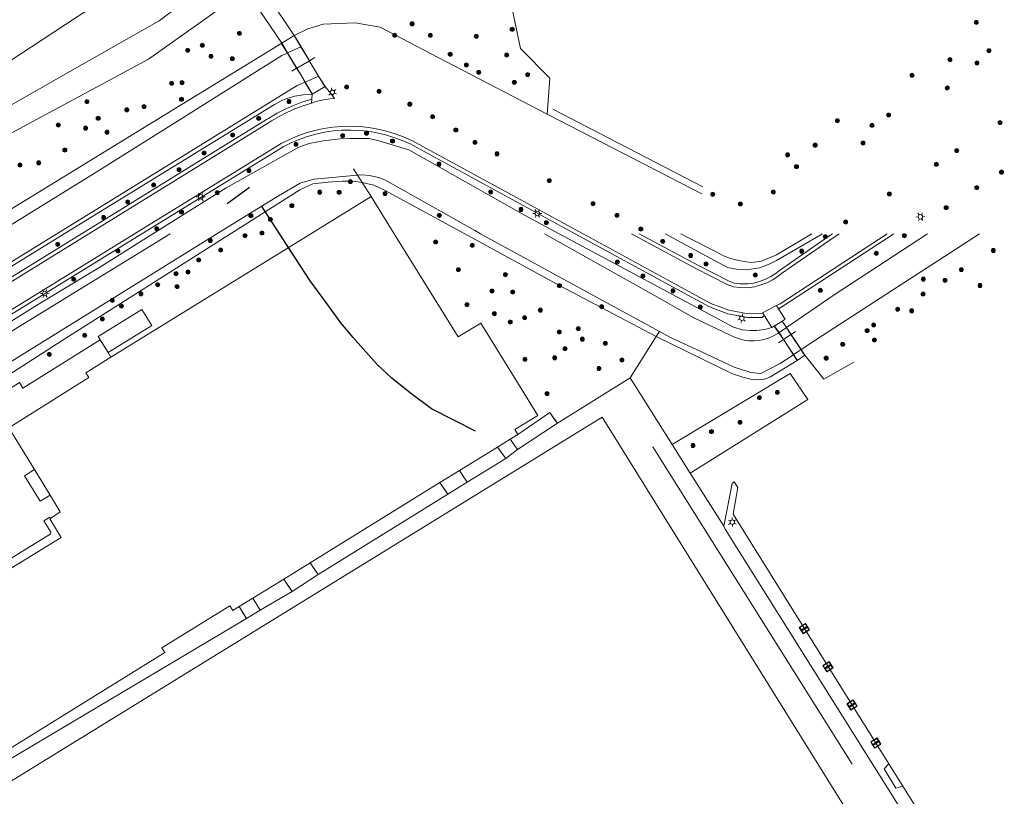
# Model space of a CAD drawing. Header units: metres. Extents: x 89872 to 94585, y 463299 to 469000.
# Tile 41 of 256: x 91341 to 91473, y 463964 to 464068. Entities that reach past the tile are written whole.
import ezdxf

# ---------------------------------------------------------------- set-up
doc = ezdxf.new("R2010")
doc.units = ezdxf.units.M
doc.linetypes.add('HIDDEN', pattern=[9.525, 6.35, -3.175])
doc.layers.get('0').update_dxf_attribs({"linetype": 'CONTINUOUS'})
for name, color, linetype, lineweight in [('B-WE-BV-LEUNING-G', 251, 'CONTINUOUS', 13), ('B-WE-GK-BESCHOEIING-G', 251, 'CONTINUOUS', 13), ('B-WE-GR-BEPLANTING_CULTUUR-G', 251, 'CONTINUOUS', 13), ('B-WE-GR-BOOM-S', 251, 'CONTINUOUS', 13), ('B-WE-IE-MEUBILAIR_WEGMEUBILAIR_SPEELVOORZIENING-G', 251, 'CONTINUOUS', 13), ('B-WE-IE-MEUBILAIR_WEGMEUBILAIR_VLAGGENMAST-S', 251, 'CONTINUOUS', 13), ('B-WE-IE-TERREINAFSCHEIDING-G', 251, 'CONTINUOUS', 13), ('B-WE-IE-TERREINAFSCHEIDING_KUNSTMATIG_HEKWERK-G', 251, 'CONTINUOUS', 13), ('B-WE-KL-ET_LS_OV_LICHTMAST-S', 251, 'CONTINUOUS', 13), ('B-WE-KW-KUNSTWERK-GV', 251, 'CONTINUOUS', 13), ('B-WE-OG-TOPOGRAFIE_BEBOUWING-GV', 251, 'CONTINUOUS', 13), ('B-WE-OG-TOPOGRAFIE_BEBOUWING_LUIFEL-GV', 251, 'CONTINUOUS', 13), ('B-WE-OG-TOPOGRAFIE_WATER-GV', 251, 'CONTINUOUS', 13), ('B-WE-VH-VERHARDING-GV', 251, 'CONTINUOUS', 13), ('Percelen', 10, 'HIDDEN', 25)]:
    doc.layers.add(name, color=color, linetype=linetype, lineweight=lineweight)

# ---------------------------------------------------------------- blocks, each defined once
blk = doc.blocks.new('Q_BOOM')
for radius in [0.27, 0.18, 0.09]:
    blk.add_circle((0, 0), radius)
blk = doc.blocks.new('Q_LICHTMAST')
for points in [[(-0.26, 0.15), (-0.52, 0.3)], [(0, 0.3), (0, 0.6)], [(0.26, 0.15), (0.52, 0.3)], [(-0.26, -0.15), (-0.52, -0.3)], [(0, -0.3), (0, -0.6)], [(0.26, -0.15), (0.52, -0.3)]]:
    blk.add_lwpolyline(points)
blk.add_circle((0, 0), 0.3)
blk = doc.blocks.new('LDN_BLOK2_AUTOCAD_OD_1_FMEBLOCK4')
at = {"layer": 'B-WE-OG-TOPOGRAFIE_WATER-GV'}
blk.add_lwpolyline([(96.24, -62.97), (81.77, -71.84), (54.58, -88.49)], dxfattribs=at)
blk = doc.blocks.new('LDN_BLOK5_AUTOCAD_OD_1_FMEBLOCK29')
at = {"layer": 'B-WE-OG-TOPOGRAFIE_WATER-GV'}
for points in [[(-9.68, 21.75), (-16.58, 17.42), (-25.35, 12.12), (-49.45, -2.98), (-61.96, -10.48), (-70.73, -16.27), (-71.81, -17.15), (-72.37, -17.73), (-72.84, -18.81), (-73.19, -19.97), (-73.13, -20.67), (-72.44, -21.75)], [(73.19, 9.21), (72.24, 8.94), (71.19, 8.82), (70.27, 8.82), (69.25, 8.91), (68.03, 9.24), (44.71, 21.75)]]:
    blk.add_lwpolyline(points, dxfattribs=at)
blk = doc.blocks.new('LDN_BLOK5_AUTOCAD_OD_1_FMEBLOCK30')
at = {"layer": 'B-WE-OG-TOPOGRAFIE_WATER-GV'}
for points in [[(-23.8, 16.4), (-67.8, -10.73), (-77.29, -16.4)], [(77.29, 16.4), (72.58, 13.57), (70.54, 12.75), (69.25, 12.57), (68.48, 12.64), (67.48, 12.81), (66.42, 13.09), (65.46, 13.45), (64.47, 13.97), (60.76, 15.88), (59.76, 16.4)]]:
    blk.add_lwpolyline(points, dxfattribs=at)
blk = doc.blocks.new('Q_VLAGGENMAST')
for points in [[(-0.5, 0.5), (0.5, 0.5), (0.5, -0.5), (-0.5, -0.5)], [(-0.08, 0.33), (0.07, 0.33), (0.07, -0.33), (-0.08, -0.33)]]:
    blk.add_lwpolyline(points, close=True)
blk.add_lwpolyline([(-0.44, 0.46), (0.44, 0.46, -0.414214), (0.46, 0.44), (0.46, -0.44, -0.414214), (0.44, -0.46), (-0.44, -0.46, -0.414214), (-0.46, -0.44), (-0.46, 0.44), (-0.46, 0.44), (-0.46, 0.45), (-0.46, 0.45), (-0.46, 0.45), (-0.46, 0.45), (-0.46, 0.45), (-0.46, 0.45), (-0.46, 0.46), (-0.46, 0.46), (-0.46, 0.46), (-0.45, 0.46), (-0.45, 0.46), (-0.45, 0.46), (-0.45, 0.46), (-0.45, 0.46), (-0.45, 0.46), (-0.44, 0.46), (-0.44, 0.46)], format="xyb")
blk = doc.blocks.new('LDN_BLOK5_AUTOCAD_OD_1_FMEBLOCK9')
at = {"layer": 'B-WE-OG-TOPOGRAFIE_WATER-GV'}
for points in [[(-72.68, -19.9), (-72.18, -19.57), (-62.65, -13.07), (-57.56, -10.02), (-8.81, 19.9)], [(41.3, 19.9), (56.76, 11.25), (61.3, 8.67), (66.17, 6.34), (66.77, 6.05), (67.39, 5.83), (68.03, 5.67), (68.69, 5.58), (69.35, 5.57), (70.01, 5.62), (70.66, 5.74), (71.29, 5.93), (71.9, 6.19), (72.56, 6.57), (72.68, 6.65)]]:
    blk.add_lwpolyline(points, dxfattribs=at)
blk = doc.blocks.new('LDN_BLOK5_AUTOCAD_OD_1_FMEBLOCK4')
at = {"layer": 'B-WE-GR-BEPLANTING_CULTUUR-G'}
for points in [[(-10.61, 19.15), (-63.98, -13.72), (-72.78, -19.15)], [(72.78, 8.17), (72.4, 7.97), (70.54, 7.95), (67.85, 8.44), (65.4, 9.38), (61.04, 11.75), (47.44, 19.15)]]:
    blk.add_lwpolyline(points, dxfattribs=at)

msp = doc.modelspace()

# ---------------------------------------------------------------- linework, layer by layer
at = {"layer": 'B-WE-BV-LEUNING-G'}
for p, q in [((91377.74, 464066.03), (91378.6, 464064.58)), ((91376, 464064.99), (91376.76, 464063.74)), ((91378.6, 464064.58), (91379.71, 464062.71)), ((91376.76, 464063.74), (91378, 464061.7)), ((91379.71, 464062.71), (91379.79, 464062.58)), ((91378, 464061.7), (91378.5, 464060.89)), ((91379.79, 464062.58), (91380.93, 464060.64)), ((91378.5, 464060.89), (91379.13, 464059.85)), ((91380.93, 464060.64), (91381.76, 464059.24)), ((91379.13, 464059.85), (91380.1, 464058.26)), ((91442, 464027.18), (91442.59, 464026.31)), ((91443.02, 464027.82), (91443.57, 464026.98)), ((91442.59, 464026.31), (91443.2, 464025.38)), ((91443.57, 464026.98), (91444.19, 464026.05)), ((91444.19, 464026.05), (91445.54, 464024.02)), ((91443.2, 464025.38), (91444.55, 464023.36)), ((91444.55, 464023.36), (91445.03, 464022.63)), ((91445.54, 464024.02), (91446.02, 464023.29))]:
    msp.add_line(p, q, dxfattribs=at)
at = {"layer": 'B-WE-GK-BESCHOEIING-G'}
for p, q in [((91444.55, 464023.36), (91444.51, 464023.34)), ((91445.5, 464024), (91444.55, 464023.36)), ((91445.56, 464024.04), (91445.56, 464024.04))]:
    msp.add_line(p, q, dxfattribs=at)
for points in [[(91386.15, 464047.39), (91380.29, 464046.84), (91378.46, 464046.31), (91375.56, 464044.64), (91367.33, 464039.53)], [(91389.08, 464047.01), (91388.72, 464047.13), (91387.76, 464047.34), (91386.81, 464047.41), (91386.15, 464047.39)], [(91367.33, 464039.53), (91307, 464002.09), (91303.84, 464000), (91301.79, 463998.52), (91301.52, 463997.83), (91301.43, 463996.92), (91301.64, 463996.08)], [(91469.43, 464039.53), (91448.39, 464025.9), (91445.56, 464024.04)], [(91444.51, 464023.34), (91442.76, 464022.18), (91440.15, 464020.85), (91438.71, 464020.98), (91438.54, 464021.04)]]:
    msp.add_lwpolyline(points, dxfattribs=at)
at = {"layer": 'B-WE-GR-BEPLANTING_CULTUUR-G'}
for p, q in [((91432.24, 464044.89), (91411.53, 464055.54)), ((91386.77, 464046.42), (91387.99, 464044.53)), ((91426.16, 464025.77), (91422.64, 464020.26)), ((91426.16, 464025.77), (91426.59, 464026.45)), ((91412.93, 464014.16), (91422.64, 464020.26)), ((91422.64, 464020.26), (91428.27, 464011.34)), ((91446.46, 464017.34), (91430.7, 464007.48)), ((91411.89, 464015.6), (91407.63, 464012.67)), ((91412.93, 464014.16), (91411.89, 464015.6)), ((91407.57, 464010.67), (91412.93, 464014.16)), ((91406.59, 464012.03), (91407.63, 464012.67)), ((91406.59, 464012.03), (91407.57, 464010.67)), ((91428.27, 464011.34), (91430.7, 464007.48)), ((91399.81, 464007.84), (91404.89, 464010.98)), ((91406.02, 464009.46), (91404.89, 464010.98)), ((91400.85, 464006.26), (91406.02, 464009.46)), ((91399.81, 464007.84), (91400.85, 464006.26)), ((91430.7, 464007.48), (91435.18, 464000.37)), ((91379.81, 463995.49), (91397.19, 464006.22)), ((91398.25, 464004.66), (91397.19, 464006.22)), ((91380.88, 463993.91), (91398.25, 464004.66)), ((91437.06, 464005.57), (91436.43, 464002.01)), ((91436.43, 464002.01), (91457.29, 463968.57)), ((91379.81, 463995.49), (91380.88, 463993.91)), ((91372.15, 463990.75), (91376.27, 463993.3)), ((91377.41, 463991.62), (91376.27, 463993.3)), ((91373.14, 463989.16), (91377.41, 463991.62)), ((91372.15, 463990.75), (91373.14, 463989.16)), ((91371.3, 463988.02), (91370.31, 463989.62)), ((91329.36, 463963.11), (91371.3, 463988.02)), ((91459.16, 463965.59), (91457.29, 463968.57)), ((91463.95, 463957.93), (91459.16, 463965.59))]:
    msp.add_line(p, q, dxfattribs=at)
for points in [[(91328.96, 464055.7), (91354.6, 464072.56), (91386.61, 464093.47), (91330.29, 464179.98)], [(91392.33, 464121.1), (91400.6, 464094.63), (91400.55, 464088.47), (91404.13, 464082.71), (91407.98, 464064.33), (91411.92, 464060.38), (91411.53, 464055.54)], [(91304.3, 464089.07), (91311.46, 464078.12), (91309.15, 464076.58), (91326.21, 464051.93), (91329.92, 464051.19), (91350.55, 464062.92)], [(91350.55, 464062.92), (91359.58, 464068.06), (91370.61, 464076.34)], [(91349.22, 464039.53), (91373.98, 464054.83), (91374.24, 464054.99), (91374.37, 464055.07), (91375.41, 464055.67), (91376.48, 464056.22), (91377.59, 464056.71), (91378.72, 464057.15), (91380.04, 464057.58)], [(91415.31, 464039.53), (91393.21, 464051.56), (91392.14, 464052.04), (91391.03, 464052.45), (91389.91, 464052.79), (91388.76, 464053.06), (91387.6, 464053.26), (91386.43, 464053.38), (91385.25, 464053.43), (91384.07, 464053.4), (91382.9, 464053.31), (91381.73, 464053.13), (91380.58, 464052.89), (91379.44, 464052.57), (91378.33, 464052.18), (91377.25, 464051.72), (91376.2, 464051.2), (91374.31, 464050.04), (91357.26, 464039.53)], [(91252.65, 463980.14), (91302.18, 464010.47), (91349.22, 464039.53)], [(91423.88, 464039.53), (91431.7, 464035.34), (91435.83, 464033.22), (91436.59, 464032.94), (91437.38, 464032.83), (91438.4, 464032.82), (91439.2, 464032.94), (91439.99, 464033.16), (91440.76, 464033.45), (91441.49, 464033.83), (91442.19, 464034.28), (91442.64, 464034.63), (91449.11, 464039.12), (91449.74, 464039.53)], [(91442.53, 464029.51), (91442.98, 464029.74), (91457.97, 464039.53)], [(91452.6, 464022.35), (91448.61, 464020.05), (91446.06, 464023.28)], [(91428.27, 464011.34), (91444.07, 464020.81), (91446.46, 464017.34)], [(91411.89, 464015.6), (91412.55, 464014.69), (91412.93, 464014.16)], [(91452.71, 463960.68), (91418.92, 464014.97), (91333.85, 463962.61), (91352.8, 463932), (91367.66, 463908.14), (91452.71, 463960.68)], [(91325.4, 463962.28), (91337.13, 463969.46), (91337.28, 463969.21), (91360.34, 463983.47), (91359.94, 463984.12), (91369.04, 463989.74), (91369.44, 463989.08), (91370.31, 463989.62)]]:
    msp.add_lwpolyline(points, dxfattribs=at)
at = {"layer": 'B-WE-IE-MEUBILAIR_WEGMEUBILAIR_SPEELVOORZIENING-G'}
msp.add_lwpolyline([(91457.29, 463968.57), (91456.68, 463967.9), (91458.25, 463965.33), (91459.16, 463965.59)], dxfattribs=at)
at = {"layer": 'B-WE-IE-TERREINAFSCHEIDING-G'}
for p, q in [((91352.75, 464023.64), (91353.13, 464023.02)), ((91407.57, 464010.67), (91406.02, 464009.46)), ((91400.85, 464006.26), (91398.25, 464004.66)), ((91436.6, 464006.31), (91437.06, 464005.57)), ((91435.37, 464000), (91435.18, 464000.37)), ((91462.52, 463956.77), (91435.37, 464000)), ((91380.88, 463993.91), (91377.41, 463991.62)), ((91373.14, 463989.16), (91371.3, 463988.02))]:
    msp.add_line(p, q, dxfattribs=at)
for points in [[(91333.59, 464015.05), (91340.89, 464019.61), (91341.36, 464018.85), (91351.71, 464025.32)], [(91406.59, 464012.03), (91407.14, 464011.26), (91407.57, 464010.67)], [(91406.02, 464009.46), (91405.63, 464009.99), (91404.89, 464010.98)], [(91399.81, 464007.84), (91400.41, 464006.94), (91400.85, 464006.26)], [(91398.25, 464004.66), (91397.91, 464005.16), (91397.19, 464006.22)], [(91435.18, 464000.37), (91436.3, 464006.12), (91436.6, 464006.31)], [(91345.05, 464001.43), (91344.94, 464001.6), (91344.15, 464001.1), (91345.07, 463999.66), (91345.09, 463999.59), (91345.09, 463999.51), (91345.08, 463999.44), (91345.04, 463999.37), (91344.99, 463999.31), (91328.2, 463988.95)], [(91379.81, 463995.49), (91380.45, 463994.54), (91380.88, 463993.91)], [(91377.41, 463991.62), (91376.98, 463992.25), (91376.27, 463993.3)], [(91372.15, 463990.75), (91372.78, 463989.73), (91373.14, 463989.16)], [(91371.3, 463988.02), (91370.9, 463988.66), (91370.31, 463989.62)]]:
    msp.add_lwpolyline(points, dxfattribs=at)
at = {"layer": 'B-WE-IE-TERREINAFSCHEIDING_KUNSTMATIG_HEKWERK-G'}
for p, q in [((91378.01, 464061.71), (91379.71, 464062.71)), ((91379.71, 464062.71), (91380.44, 464063.15)), ((91379.71, 464062.71), (91379.71, 464062.71)), ((91377.35, 464061.32), (91378, 464061.7)), ((91378, 464061.7), (91378.01, 464061.71)), ((91412.32, 464056.2), (91432.39, 464045.81)), ((91385.6, 464048.22), (91386.15, 464047.39)), ((91386.77, 464046.42), (91386.15, 464047.39)), ((91443.2, 464025.38), (91444.19, 464026.05)), ((91444.19, 464026.05), (91444.21, 464026.06)), ((91444.21, 464026.06), (91444.81, 464026.45)), ((91442.54, 464024.94), (91443.17, 464025.37)), ((91443.17, 464025.37), (91443.2, 464025.38)), ((91452.39, 463968.52), (91425.69, 464011.03))]:
    msp.add_line(p, q, dxfattribs=at)
at = {"layer": 'B-WE-KW-KUNSTWERK-GV'}
for p, q in [((91377.67, 464066.08), (91376.01, 464065.05)), ((91378.58, 464064.57), (91377.67, 464066.08)), ((91376.01, 464065.05), (91376.79, 464063.75)), ((91379.71, 464062.71), (91378.58, 464064.57)), ((91376.79, 464063.75), (91378.01, 464061.71)), ((91379.79, 464062.58), (91379.71, 464062.71)), ((91378.01, 464061.71), (91378.5, 464060.89)), ((91380.95, 464060.65), (91379.79, 464062.58)), ((91378.5, 464060.89), (91379.12, 464059.84)), ((91381.81, 464059.24), (91380.95, 464060.65)), ((91379.12, 464059.84), (91380.09, 464058.22)), ((91380.09, 464058.22), (91381.81, 464059.24)), ((91443.02, 464027.85), (91442.73, 464027.67)), ((91443.02, 464027.85), (91443.02, 464027.85)), ((91443.59, 464026.99), (91443.02, 464027.85)), ((91442.56, 464026.29), (91443.17, 464025.37)), ((91444.21, 464026.06), (91443.59, 464026.99)), ((91445.56, 464024.04), (91444.21, 464026.06)), ((91443.17, 464025.37), (91444.51, 464023.34)), ((91444.51, 464023.34), (91445.02, 464022.58)), ((91445.02, 464022.58), (91446.06, 464023.28)), ((91446.06, 464023.28), (91445.56, 464024.04))]:
    msp.add_line(p, q, dxfattribs=at)
msp.add_lwpolyline([(91442.73, 464027.67), (91441.96, 464027.19), (91442.56, 464026.29)], dxfattribs=at)
at = {"layer": 'B-WE-OG-TOPOGRAFIE_BEBOUWING-GV'}
for p, q in [((91387.99, 464044.53), (91379.89, 464039.53)), ((91391.08, 464039.53), (91387.99, 464044.53)), ((91379.89, 464039.53), (91353.13, 464023.02)), ((91351.71, 464025.32), (91352.75, 464023.64)), ((91404.89, 464010.98), (91406.59, 464012.03)), ((91397.19, 464006.22), (91399.81, 464007.84)), ((91376.27, 463993.3), (91379.81, 463995.49)), ((91370.31, 463989.62), (91372.15, 463990.75))]:
    msp.add_line(p, q, dxfattribs=at)
for points in [[(91407.63, 464012.67), (91407.23, 464013.32), (91410.3, 464015.21), (91402.66, 464027.59), (91399.62, 464025.74), (91391.08, 464039.53)], [(91352.75, 464023.64), (91358.6, 464027.25), (91357.27, 464029.41), (91351.41, 464025.8), (91351.71, 464025.32)], [(91353.13, 464023.02), (91349.76, 464020.94), (91350.17, 464020.28), (91339.47, 464013.54)], [(91339.47, 464013.54), (91343.12, 464007.6), (91344.79, 464004.88), (91346.36, 464002.32), (91345.05, 464001.43)], [(91345.05, 464001.43), (91344.97, 464001.37), (91346.49, 463998.87), (91328.77, 463988.02)]]:
    msp.add_lwpolyline(points, dxfattribs=at)
at = {"layer": 'B-WE-OG-TOPOGRAFIE_BEBOUWING_LUIFEL-GV'}
msp.add_lwpolyline([(91341.55, 464007.15), (91343.65, 464003.73), (91344.99, 464004.55), (91342.89, 464007.97), (91341.55, 464007.15)], dxfattribs=at)
at = {"layer": 'B-WE-OG-TOPOGRAFIE_WATER-GV'}
for p, q in [((91376.79, 464063.75), (91378.58, 464064.57)), ((91378.58, 464064.57), (91378.6, 464064.58)), ((91376.76, 464063.74), (91376.79, 464063.75)), ((91380.93, 464060.64), (91379.13, 464059.85)), ((91380.95, 464060.65), (91380.93, 464060.64)), ((91379.13, 464059.85), (91379.12, 464059.84)), ((91400.53, 464039.53), (91413.21, 464032.63)), ((91413.21, 464032.63), (91426.16, 464025.77)), ((91442.73, 464027.67), (91441.64, 464026.98)), ((91443.02, 464027.85), (91442.73, 464027.67)), ((91443.42, 464028.1), (91443.02, 464027.85)), ((91442.56, 464026.29), (91442.59, 464026.31)), ((91442.59, 464026.31), (91443.57, 464026.98)), ((91443.57, 464026.98), (91443.59, 464026.99)), ((91445.54, 464024.02), (91445.5, 464024)), ((91445.56, 464024.04), (91445.54, 464024.02))]:
    msp.add_line(p, q, dxfattribs=at)
for points in [[(91411.53, 464055.54), (91397.98, 464062.6), (91389.18, 464067.18), (91385.86, 464067.8), (91381.55, 464067.59), (91379.51, 464066.96), (91377.67, 464066.08)], [(91337.79, 464039.53), (91351.03, 464047.68), (91362.43, 464054.85), (91376.04, 464063.41), (91376.76, 464063.74)], [(91379.12, 464059.84), (91378.06, 464059.38), (91345.89, 464039.53)], [(91346.9, 464039.53), (91375.03, 464056.85), (91375.92, 464057.34), (91376.67, 464057.64), (91377.78, 464057.95), (91378.89, 464058.14), (91380.09, 464058.22)], [(91413.17, 464039.53), (91408.5, 464042.04), (91393.03, 464050.77), (91389.02, 464051.99), (91387.72, 464052.28), (91385.12, 464052.3), (91383.83, 464052.25), (91381.55, 464051.97), (91379.67, 464051.61), (91378.28, 464051.14), (91368.56, 464045.68), (91358.77, 464039.53)], [(91402.64, 464039.53), (91401.87, 464039.96), (91389.83, 464046.75), (91389.08, 464047.01)], [(91369.15, 464039.53), (91378.43, 464045.42), (91380.18, 464046.21), (91382.24, 464046.44), (91384.13, 464046.59), (91385.57, 464046.57), (91386.77, 464046.42)], [(91386.77, 464046.42), (91388.36, 464046.05), (91389.77, 464045.39), (91400.53, 464039.53)], [(91253.45, 463983.87), (91254.97, 463983.79), (91256.38, 463983.97), (91258.46, 463984.84), (91268.39, 463991.38), (91271.92, 463993.63), (91302.15, 464011.97), (91346.9, 464039.53)], [(91332.78, 464016.36), (91346.63, 464025.24), (91369.15, 464039.53)], [(91426.59, 464026.45), (91414.62, 464032.95), (91402.64, 464039.53)], [(91427.35, 464039.53), (91435.67, 464035.02), (91437.12, 464034.74), (91438.24, 464034.69), (91439.97, 464034.98), (91441.26, 464035.45), (91442.25, 464035.94), (91448.39, 464039.53)], [(91443.59, 464026.99), (91449.96, 464031.36), (91462.45, 464039.53)], [(91426.16, 464025.77), (91436.37, 464020.79), (91437.75, 464020.32), (91438.76, 464020.05), (91439.77, 464019.97), (91440.65, 464020.08), (91441.37, 464020.32), (91445.02, 464022.58)], [(91438.54, 464021.04), (91436.58, 464021.68), (91432.21, 464023.71), (91428.13, 464025.61), (91426.59, 464026.45)]]:
    msp.add_lwpolyline(points, dxfattribs=at)
at = {"layer": 'B-WE-VH-VERHARDING-GV'}
for p, q in [((91372.84, 464073.38), (91377.67, 464066.08)), ((91381.81, 464059.24), (91382.7, 464058.14)), ((91380, 464057.04), (91380.04, 464057.58)), ((91380.04, 464057.58), (91380.09, 464058.22)), ((91382.7, 464058.14), (91383.09, 464057.66)), ((91350.17, 464039.53), (91374.24, 464054.4)), ((91440.38, 464028.97), (91442.27, 464029.93)), ((91442.27, 464029.93), (91442.53, 464029.51)), ((91440.65, 464028.55), (91440.38, 464028.97)), ((91441.64, 464026.98), (91440.65, 464028.55)), ((91442.53, 464029.51), (91443.42, 464028.1))]:
    msp.add_line(p, q, dxfattribs=at)
for points in [[(91376.01, 464065.05), (91371.21, 464072.2), (91358.15, 464062.92), (91337.49, 464051.82), (91329.4, 464046.92), (91326.21, 464045.28), (91321.9, 464051.56), (91321.37, 464052.39)], [(91383.09, 464057.66), (91382.46, 464057.61), (91381.83, 464057.52), (91381.22, 464057.4), (91380.6, 464057.24), (91380, 464057.04)], [(91374.24, 464054.4), (91374.5, 464054.57), (91374.63, 464054.64), (91375.65, 464055.23), (91376.7, 464055.77), (91377.78, 464056.25), (91378.88, 464056.67), (91380, 464057.04)], [(91416.36, 464039.53), (91393.43, 464052.01), (91392.33, 464052.5), (91391.19, 464052.92), (91390.04, 464053.27), (91388.86, 464053.55), (91387.67, 464053.75), (91386.46, 464053.88), (91385.25, 464053.93), (91384.04, 464053.9), (91382.84, 464053.8), (91381.64, 464053.62), (91380.46, 464053.37), (91379.29, 464053.05), (91378.15, 464052.65), (91377.04, 464052.18), (91375.95, 464051.64)], [(91375.95, 464051.64), (91374.05, 464050.46), (91356.31, 464039.53)], [(91254.75, 463980.84), (91302.44, 464010.05), (91350.17, 464039.53)], [(91356.31, 464039.53), (91303.63, 464007.08), (91295.23, 464001.9)], [(91440.38, 464028.97), (91440.14, 464028.85), (91438.45, 464028.83), (91435.85, 464029.3), (91433.48, 464030.21), (91429.14, 464032.57), (91416.36, 464039.53)], [(91422.82, 464039.53), (91431.47, 464034.89), (91435.63, 464032.76), (91436.48, 464032.45), (91437.34, 464032.33), (91438.43, 464032.32), (91439.3, 464032.45), (91440.15, 464032.68), (91440.96, 464032.99), (91441.75, 464033.39), (91442.48, 464033.87), (91442.94, 464034.23), (91449.39, 464038.7), (91450.65, 464039.53)], [(91457.05, 464039.53), (91442.73, 464030.17), (91442.27, 464029.93)]]:
    msp.add_lwpolyline(points, dxfattribs=at)
at = {"layer": 'Percelen'}
msp.add_lwpolyline([(91401.96, 464013.12), (91399.14, 464014.52), (91396.05, 464016.12), (91393.26, 464018.21), (91390.73, 464020.19), (91388.85, 464021.98), (91387.27, 464023.72), (91385.57, 464025.64), (91383.93, 464027.61), (91382.03, 464030.21), (91379.83, 464033.24), (91376.73, 464037.95), (91371.7, 464045.74), (91368.7, 464043.54)], dxfattribs=at)

# ---------------------------------------------------------------- block references
at = {"layer": 'B-WE-GR-BEPLANTING_CULTUUR-G'}
msp.add_blockref('LDN_BLOK5_AUTOCAD_OD_1_FMEBLOCK4', (91367.87, 464020.38), dxfattribs=at)
at = {"layer": 'B-WE-GR-BOOM-S'}
for p, rotation in [((91393.47, 464067.65), 152.4997382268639), ((91469, 464067.83), 32.76175268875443), ((91370.35, 464066.39), 123.8673275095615), ((91406.86, 464066.92), 101.8179464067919), ((91391.13, 464066.12), 152.4997382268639), ((91395.91, 464066.09), 152.4997382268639), ((91402.06, 464065.96), 152.4974895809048), ((91363.42, 464064.11), 35.3801454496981), ((91365.38, 464064.78), 35.3801454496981), ((91470.7, 464064.04), 32.32710129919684), ((91366.54, 464063.28), 31.49117567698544), ((91369.41, 464062.98), 31.49117567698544), ((91398.56, 464063.58), 152.4974895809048), ((91406.14, 464063.47), 134.927418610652), ((91465.47, 464062.85), 32.76175268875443), ((91469.09, 464062.42), 32.32710129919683), ((91400.73, 464062.12), 152.4974895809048), ((91402.38, 464061.14), 152.4974895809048), ((91361.27, 464059.67), 31.49117567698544), ((91362.67, 464059.78), 31.49117567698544), ((91407.15, 464059.8), 152.4974895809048), ((91408.92, 464060.86), 134.927418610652), ((91460.4, 464060.76), 32.76175268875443), ((91384.7, 464059.19), 5.849181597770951), ((91389.04, 464058.61), 165.7371926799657), ((91465.11, 464059.07), 32.32710129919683), ((91349.92, 464057.23), 28.24780831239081), ((91362.59, 464057.55), 31.49117567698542), ((91376.98, 464057.25), 15.69966854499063), ((91355.27, 464056.13), 31.49270525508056), ((91357.58, 464056.56), 31.49270525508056), ((91393.16, 464056.89), 151.9105532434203), ((91351.43, 464055), 28.24780831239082), ((91372.92, 464055.01), 31.62631633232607), ((91396.2, 464055.2), 151.8112370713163), ((91450.4, 464054.68), 32.76175268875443), ((91457.26, 464055.43), 32.32710129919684), ((91472.18, 464054.42), 32.71914586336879), ((91346.09, 464054.09), 28.24780831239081), ((91349.74, 464053.68), 31.49270525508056), ((91352.63, 464053.14), 31.49270525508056), ((91399.32, 464053.44), 151.8112370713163), ((91455.04, 464054.06), 33.41646012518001), ((91369.43, 464052.76), 31.62631633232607), ((91384.15, 464052.67), 2.21451067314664), ((91387.36, 464053.01), 173.9655688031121), ((91390.84, 464051.95), 163.1828525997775), ((91401.88, 464051.77), 151.8112370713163), ((91346.97, 464050.75), 31.49270525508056), ((91377.93, 464051.53), 22.91144400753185), ((91447.43, 464051.4), 32.76175268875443), ((91453.82, 464051.68), 33.41646012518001), ((91466.38, 464050.67), 32.71914586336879), ((91365.62, 464050.34), 31.70516692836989), ((91404.84, 464050.24), 151.8112370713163), ((91443.73, 464050.11), 32.76175268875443), ((91340.96, 464048.75), 28.24780831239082), ((91343.47, 464049.04), 31.49270525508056), ((91362.27, 464048.11), 31.70516692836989), ((91371.64, 464047.97), 31.6336874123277), ((91397.06, 464048.86), 150.5427914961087), ((91444.93, 464048.53), 32.69732758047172), ((91463.66, 464048.85), 32.22240973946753), ((91472.38, 464047.79), 33.35763491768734), ((91411.83, 464046.66), 151.8112370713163), ((91358.86, 464046.08), 31.70516692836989), ((91385.2, 464046.53), 179.2031698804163), ((91403.98, 464045.15), 151.4432169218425), ((91441.82, 464045.12), 35.24418573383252), ((91469.07, 464045.72), 33.35763491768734), ((91355.4, 464043.81), 31.70516692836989), ((91367.38, 464045.03), 32.15053693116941), ((91381.1, 464045.11), 6.309692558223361), ((91383.7, 464045.08), 4.540164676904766), ((91389.84, 464044.92), 151.4258663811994), ((91433.71, 464044.82), 152.4510681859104), ((91457.37, 464044.85), 32.22240973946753), ((91377.36, 464043.31), 32.39675252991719), ((91408.05, 464042.79), 150.5427914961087), ((91417.7, 464043.57), 151.8112370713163), ((91437.41, 464043.51), 168.939806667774), ((91464.97, 464043.04), 33.77698130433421), ((91352.15, 464041.72), 31.70516692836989), ((91362.59, 464042.45), 31.63368741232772), ((91371.87, 464041.96), 31.82474212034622), ((91374.5, 464041.46), 32.39675252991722), ((91397.11, 464042), 151.4258663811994), ((91420.89, 464042.01), 151.8112370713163), ((91359.27, 464040.24), 32.15053693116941), ((91411.45, 464041.03), 151.774269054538), ((91424.09, 464040.16), 151.8112370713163), ((91451.5, 464041.12), 32.71914586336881), ((91366.45, 464038.64), 31.82474212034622), ((91371.11, 464039.28), 32.39675252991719), ((91373.35, 464039.65), 32.39675252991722), ((91427.03, 464038.54), 151.8112370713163), ((91448.79, 464039.14), 34.72600449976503), ((91459.38, 464039.27), 33.77698130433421), ((91346.02, 464038.12), 31.70516692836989), ((91354.08, 464037.24), 31.6336874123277), ((91367.85, 464037.35), 32.39675252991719), ((91396.62, 464038.44), 151.4258663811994), ((91401.52, 464038), 151.4258663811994), ((91445.63, 464037.21), 34.72600449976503), ((91471.28, 464037.3), 33.78179897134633), ((91364.9, 464036.03), 32.39675252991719), ((91430.75, 464036.63), 151.8112370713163), ((91455.61, 464036.92), 33.16767353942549), ((91399.66, 464034.73), 151.4258663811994), ((91420.94, 464035.76), 151.774269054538), ((91432.83, 464035.5), 152.8218582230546), ((91467.01, 464034.75), 33.78179897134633), ((91348.17, 464033.45), 31.6336874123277), ((91361.87, 464034.2), 32.39675252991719), ((91363.47, 464034.42), 32.39675252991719), ((91405.95, 464034.05), 151.4258663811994), ((91424.37, 464033.87), 151.774269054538), ((91439.41, 464034.03), 9.343853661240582), ((91461.9, 464033.46), 33.78179897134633), ((91464.82, 464033.29), 33.78179897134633), ((91359.4, 464032.72), 32.39675252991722), ((91362, 464032.47), 32.39675252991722), ((91413.2, 464032.6), 152.0817981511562), ((91448.12, 464031.98), 31.98818665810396), ((91469.51, 464032.61), 32.01448579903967), ((91357.15, 464031.5), 32.39675252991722), ((91404.16, 464031.87), 31.32271334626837), ((91406.93, 464031.75), 151.4258663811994), ((91428.38, 464031.9), 151.4432169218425), ((91461.88, 464031.46), 33.78179897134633), ((91353.33, 464030.61), 31.82474212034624), ((91354.54, 464029.86), 32.39675252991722), ((91400.81, 464030.05), 31.32271334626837), ((91410.65, 464029.31), 151.4258663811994), ((91418.84, 464029.78), 152.0817981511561), ((91432.07, 464029.75), 151.774269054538), ((91458.46, 464029.44), 33.78179897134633), ((91352, 464028.11), 32.39675252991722), ((91404.46, 464028.84), 31.32271334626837), ((91408.52, 464028.29), 121.6797476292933), ((91460.35, 464029.22), 32.01448579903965), ((91406.6, 464027.72), 121.6797476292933), ((91415.71, 464026.84), 152.0817981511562), ((91455.25, 464027.34), 33.78179897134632), ((91349.63, 464025.94), 32.39675252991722), ((91413.17, 464026.39), 152.0817981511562), ((91416.26, 464025.43), 152.0817981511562), ((91454.39, 464026.58), 33.78179897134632), ((91413.94, 464024.17), 152.0817981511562), ((91419.32, 464024.86), 152.0817981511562), ((91451.11, 464024.72), 33.78179897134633), ((91455.37, 464025.3), 32.01448579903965), ((91344.88, 464023.38), 32.68774232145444), ((91412.56, 464022.93), 121.6797476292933), ((91448.9, 464022.88), 33.78179897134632), ((91408.59, 464022.71), 121.6797476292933), ((91418.47, 464021.5), 32.13139274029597), ((91421.56, 464022.63), 57.45408905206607), ((91411.51, 464018.14), 121.6797476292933), ((91439.97, 464017.58), 30.93388720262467), ((91442.37, 464018.29), 30.93388720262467), ((91437.37, 464014.3), 30.9338872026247), ((91433.55, 464013.05), 30.9338872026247), ((91431.06, 464011.19), 30.9338872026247)]:
    msp.add_blockref('Q_BOOM', p, dxfattribs=dict(at, rotation=rotation))
at = {"layer": 'B-WE-IE-MEUBILAIR_WEGMEUBILAIR_VLAGGENMAST-S', "rotation": 121.963472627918}
for p in [(91445.98, 463986.68), (91449.14, 463981.57), (91452.37, 463976.45), (91455.55, 463971.35)]:
    msp.add_blockref('Q_VLAGGENMAST', p, dxfattribs=at)
at = {"layer": 'B-WE-KL-ET_LS_OV_LICHTMAST-S'}
for p, rotation in [((91382.78, 464058.48), 129.0662445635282), ((91365.16, 464044.48), 31.6336874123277), ((91410.23, 464042.26), 151.4432169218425), ((91461.52, 464041.81), 33.16767353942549), ((91344.29, 464031.55), 31.63368741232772), ((91437.62, 464028.23), 169.7494587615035), ((91436.34, 464000.93), 121.963472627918)]:
    msp.add_blockref('Q_LICHTMAST', p, dxfattribs=dict(at, rotation=rotation))
at = {"layer": 'B-WE-OG-TOPOGRAFIE_WATER-GV'}
for name, p in [('LDN_BLOK2_AUTOCAD_OD_1_FMEBLOCK4', (91279.77, 464128.02)), ('LDN_BLOK5_AUTOCAD_OD_1_FMEBLOCK30', (91369.69, 464023.13)), ('LDN_BLOK5_AUTOCAD_OD_1_FMEBLOCK29', (91368.45, 464017.78)), ('LDN_BLOK5_AUTOCAD_OD_1_FMEBLOCK9', (91369.88, 464019.63))]:
    msp.add_blockref(name, p, dxfattribs=at)

doc.saveas('drawing.dxf')
